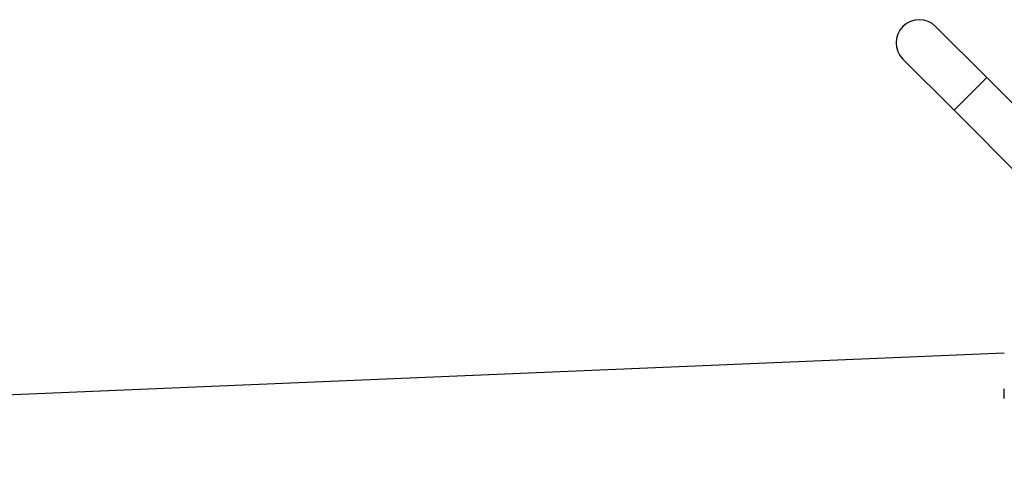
# Model space of a CAD drawing. Header units: millimetres. Extents: x 1108 to 5030, y 1860 to 4202.
# Tile 10 of 16: x 3069 to 3750, y 3337 to 3649. Entities that reach past the tile are written whole.
import ezdxf

# ---------------------------------------------------------------- set-up
doc = ezdxf.new("R2010")
doc.units = ezdxf.units.MM
doc.header["$LTSCALE"] = 2

msp = doc.modelspace()

# ---------------------------------------------------------------- linework, layer by layer
at = {"color": 7, "linetype": 'Continuous', "lineweight": 25}
for p, q in [((3737.8, 3608.73), (3702.44, 3644.09)), ((3679.82, 3621.46), (3715.17, 3586.1)), ((3785.88, 3560.65), (3737.8, 3608.73)), ((3715.17, 3586.1), (3763.26, 3538.02)), ((3749.92, 3417.99), (1825.92, 3336.99))]:
    msp.add_line(p, q, dxfattribs=at)
at = {"color": 8, "linetype": 'Continuous', "lineweight": 25}
msp.add_line((3737.8, 3608.73), (3715.17, 3586.1), dxfattribs=at)
at = {"color": 7, "linetype": 'Continuous', "lineweight": 25}
msp.add_arc((3691.13, 3632.77), 16, 45, 225, dxfattribs=at)
msp.add_open_spline([(3749.92, 3386.69), (3749.92, 3386.94), (3749.92, 3387.3), (3749.92, 3388.21), (3749.92, 3388.74), (3749.92, 3389.65), (3749.92, 3389.96), (3749.92, 3390.61), (3749.92, 3390.95), (3749.92, 3391.97), (3749.92, 3392.66), (3749.92, 3393.34)], degree=3, knots=[0, 0, 0, 0, 0.25, 0.25, 0.5, 0.5, 0.625, 0.625, 0.75, 0.75, 1, 1, 1, 1], dxfattribs=at)

doc.saveas('drawing.dxf')
